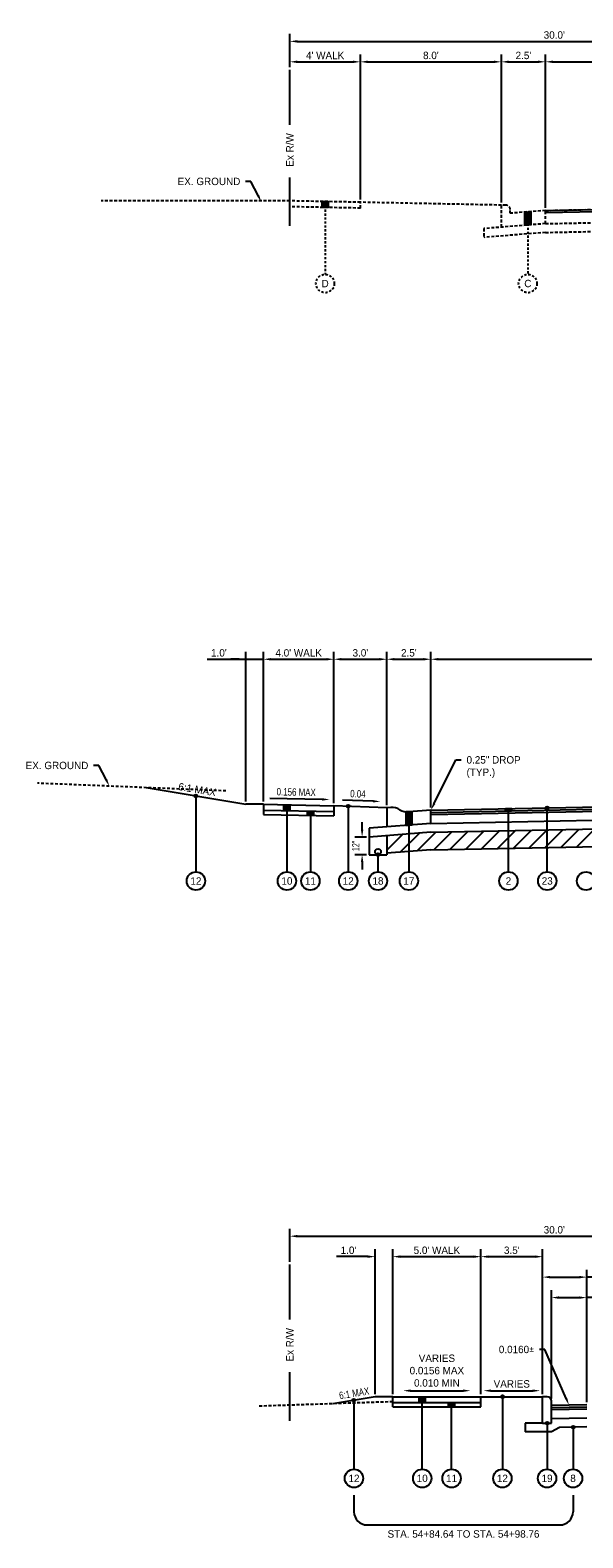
# Model space of a CAD drawing. Header units: feet. Extents: x -305 to -35, y 119 to 303.
# Tile 9 of 12: x -190 to -159, y 218 to 303. Entities that reach past the tile are written whole.
import ezdxf
from ezdxf import colors
from ezdxf.entities.mleader import LeaderData, LeaderLine
from ezdxf.math import Vec2, Vec3

# ---------------------------------------------------------------- set-up
doc = ezdxf.new("R2010")
doc.units = ezdxf.units.FT
doc.header["$MEASUREMENT"] = 0
doc.linetypes.add('B', pattern=[0.3, 0.25, -0.05])
doc.linetypes.add('OhDOT_USTN3', pattern=[0.22, 0.165, -0.055])
for name, color, linetype in [('PV_X_EOP', 27, 'OhDOT_USTN3'), ('RD_P_Text', 1, 'Continuous'), ('RW_X_Fee_RW', 50, 'rowex'), ('SC_Shading1', 247, 'Continuous')]:
    doc.layers.add(name, color=color, linetype=linetype)
doc.styles.add('Slanted-Normal', font='font31.shx', dxfattribs={"height": 0.1})
doc.styles.get("Standard").update_dxf_attribs({"font": 'font31.shx'})
doc.styles.add('Straight-Normal', font='font30.shx', dxfattribs={"height": 0.1})
doc.linetypes.add('rowex', pattern='A,0.75,-0.05,["Ex R/W",Straight-Normal,S=1,R=0,X=0,Y=-0.06],-0.7,0.75,-0.3,0.75,-0.3,0.75,-0.3,0.75,-0.3', length=5.7)
doc.dimstyles.new('COEC', dxfattribs={"dimscale": 13.9, "dimtxt": 0.18, "dimasz": 0.18, "dimexe": 0.18, "dimexo": 0.0625, "dimgap": 0.09, "dimtad": 1, "dimzin": 0, "dimdsep": 46, "dimtxsty": 'Standard', "dimcen": 0.09, "dimclrd": 256, "dimclre": 256, "dimclrt": 256, "dimaunit": 1, "dimadec": 4, "dimazin": 0, "dimtfac": 1, "dimtofl": 0, "dimtmove": 0, "dimatfit": 3, "dimfxl": 1, "dimtolj": 1, "dimtzin": 0, "dimlwd": -1, "dimlwe": -1, "dimarcsym": 0})

# ---------------------------------------------------------------- blocks, each defined once
blk = doc.blocks.new('*D1113')
at = {"layer": 'Defpoints', "color": 0, "transparency": 16777216}
for p in [(-145.517, 301.631), (-145.517, 301.181), (-161.017, 293.197)]:
    blk.add_point(p, dxfattribs=at)
at = {"layer": 'RD_P_Text', "transparency": 16777216}
for p, q in [((-161.017, 293.347), (-161.017, 302.051)), ((-145.517, 301.331), (-145.517, 302.051)), ((-160.597, 301.631), (-145.937, 301.631))]:
    blk.add_line(p, q, dxfattribs=at)
for points in [[(-160.597, 301.701), (-160.597, 301.561), (-161.017, 301.631)], [(-145.937, 301.701), (-145.937, 301.561), (-145.517, 301.631)]]:
    blk.add_solid(points, dxfattribs=at)
at = {"layer": 'RD_P_Text', "transparency": 16777216, "insert": (-153.267, 301.991), "char_height": 0.42, "attachment_point": 5}
blk.add_mtext("\\A1;15.5'{\\fISOCPEUR|b0|i0|c0|p34;%%P}", dxfattribs=at)
blk = doc.blocks.new('*D1110')
at = {"layer": 'Defpoints', "color": 0, "transparency": 16777216}
for p in [(-161.017, 301.631), (-161.017, 301.631), (-163.517, 293.497)]:
    blk.add_point(p, dxfattribs=at)
at = {"layer": 'RD_P_Text', "transparency": 16777216}
for p, q in [((-163.517, 293.647), (-163.517, 302.051)), ((-161.017, 301.781), (-161.017, 302.051)), ((-163.097, 301.631), (-161.437, 301.631))]:
    blk.add_line(p, q, dxfattribs=at)
for points in [[(-163.097, 301.701), (-163.097, 301.561), (-163.517, 301.631)], [(-161.437, 301.701), (-161.437, 301.561), (-161.017, 301.631)]]:
    blk.add_solid(points, dxfattribs=at)
at = {"layer": 'RD_P_Text', "transparency": 16777216, "insert": (-162.267, 301.991), "char_height": 0.42, "attachment_point": 5}
blk.add_mtext("\\A1;2.5'", dxfattribs=at)
blk = doc.blocks.new('*D1109')
at = {"layer": 'Defpoints', "color": 0, "transparency": 16777216}
for p in [(-163.517, 301.631), (-171.517, 293.66), (-163.517, 293.497)]:
    blk.add_point(p, dxfattribs=at)
at = {"layer": 'RD_P_Text', "transparency": 16777216}
for p, q in [((-171.517, 293.81), (-171.517, 302.051)), ((-163.517, 293.647), (-163.517, 302.051)), ((-171.097, 301.631), (-163.937, 301.631))]:
    blk.add_line(p, q, dxfattribs=at)
for points in [[(-171.097, 301.701), (-171.097, 301.561), (-171.517, 301.631)], [(-163.937, 301.701), (-163.937, 301.561), (-163.517, 301.631)]]:
    blk.add_solid(points, dxfattribs=at)
at = {"layer": 'RD_P_Text', "transparency": 16777216, "insert": (-167.517, 301.991), "char_height": 0.42, "attachment_point": 5}
blk.add_mtext("\\A1;8.0'", dxfattribs=at)
blk = doc.blocks.new('*D1106')
at = {"layer": 'Defpoints', "color": 0, "transparency": 16777216}
for p in [(-175.517, 301.181), (-171.517, 301.631), (-171.517, 293.66)]:
    blk.add_point(p, dxfattribs=at)
at = {"layer": 'RD_P_Text', "transparency": 16777216}
for p, q in [((-175.517, 301.331), (-175.517, 302.051)), ((-171.517, 293.81), (-171.517, 302.051)), ((-175.097, 301.631), (-171.937, 301.631))]:
    blk.add_line(p, q, dxfattribs=at)
for points in [[(-175.097, 301.701), (-175.097, 301.561), (-175.517, 301.631)], [(-171.937, 301.701), (-171.937, 301.561), (-171.517, 301.631)]]:
    blk.add_solid(points, dxfattribs=at)
at = {"layer": 'RD_P_Text', "transparency": 16777216, "insert": (-173.517, 301.991), "char_height": 0.42, "attachment_point": 5}
blk.add_mtext("\\A1;4' WALK", dxfattribs=at)
blk = doc.blocks.new('*D1107')
at = {"layer": 'Defpoints', "color": 0, "transparency": 16777216}
for p in [(-145.517, 302.792), (-175.517, 301.181), (-145.517, 301.181)]:
    blk.add_point(p, dxfattribs=at)
at = {"layer": 'RD_P_Text', "transparency": 16777216}
for p, q in [((-175.517, 301.331), (-175.517, 303.212)), ((-145.517, 301.331), (-145.517, 303.212)), ((-175.097, 302.792), (-145.937, 302.792))]:
    blk.add_line(p, q, dxfattribs=at)
for points in [[(-175.097, 302.862), (-175.097, 302.722), (-175.517, 302.792)], [(-145.937, 302.862), (-145.937, 302.722), (-145.517, 302.792)]]:
    blk.add_solid(points, dxfattribs=at)
at = {"layer": 'RD_P_Text', "transparency": 16777216, "insert": (-160.517, 303.152), "char_height": 0.42, "attachment_point": 5}
blk.add_mtext("\\A1;30.0'", dxfattribs=at)
blk = doc.blocks.new('*D1119')
at = {"layer": 'Defpoints', "color": 0, "transparency": 16777216}
for p in [(-145.517, 267.727), (-145.517, 267.278), (-167.517, 259.164)]:
    blk.add_point(p, dxfattribs=at)
at = {"layer": 'RD_P_Text', "transparency": 16777216}
for p, q in [((-167.517, 259.314), (-167.517, 268.147)), ((-145.517, 267.428), (-145.517, 268.147)), ((-167.097, 267.727), (-145.937, 267.727))]:
    blk.add_line(p, q, dxfattribs=at)
for points in [[(-167.097, 267.797), (-167.097, 267.657), (-167.517, 267.727)], [(-145.937, 267.797), (-145.937, 267.657), (-145.517, 267.727)]]:
    blk.add_solid(points, dxfattribs=at)
at = {"layer": 'RD_P_Text', "transparency": 16777216, "insert": (-156.517, 268.087), "char_height": 0.42, "attachment_point": 5}
blk.add_mtext("\\A1;38.0' RADIUS", dxfattribs=at)
blk = doc.blocks.new('*D1120')
at = {"layer": 'Defpoints', "color": 0, "transparency": 16777216}
for p in [(-167.517, 267.727), (-170.017, 259.297), (-167.517, 259.164)]:
    blk.add_point(p, dxfattribs=at)
at = {"layer": 'RD_P_Text', "transparency": 16777216}
for p, q in [((-170.017, 259.447), (-170.017, 268.147)), ((-167.517, 259.314), (-167.517, 268.147)), ((-169.597, 267.727), (-167.937, 267.727))]:
    blk.add_line(p, q, dxfattribs=at)
for points in [[(-169.597, 267.797), (-169.597, 267.657), (-170.017, 267.727)], [(-167.937, 267.797), (-167.937, 267.657), (-167.517, 267.727)]]:
    blk.add_solid(points, dxfattribs=at)
at = {"layer": 'RD_P_Text', "transparency": 16777216, "insert": (-168.767, 268.087), "char_height": 0.42, "attachment_point": 5}
blk.add_mtext("\\A1;2.5'", dxfattribs=at)
blk = doc.blocks.new('*D1121')
at = {"layer": 'Defpoints', "color": 0, "transparency": 16777216}
for p in [(-170.017, 267.727), (-173.017, 259.417), (-170.017, 259.297)]:
    blk.add_point(p, dxfattribs=at)
at = {"layer": 'RD_P_Text', "transparency": 16777216}
for p, q in [((-173.017, 259.567), (-173.017, 268.147)), ((-170.017, 259.447), (-170.017, 268.147)), ((-172.597, 267.727), (-170.437, 267.727))]:
    blk.add_line(p, q, dxfattribs=at)
for points in [[(-172.597, 267.797), (-172.597, 267.657), (-173.017, 267.727)], [(-170.437, 267.797), (-170.437, 267.657), (-170.017, 267.727)]]:
    blk.add_solid(points, dxfattribs=at)
at = {"layer": 'RD_P_Text', "transparency": 16777216, "insert": (-171.517, 268.087), "char_height": 0.42, "attachment_point": 5}
blk.add_mtext("\\A1;3.0'", dxfattribs=at)
blk = doc.blocks.new('*D1122')
at = {"layer": 'Defpoints', "color": 0, "transparency": 16777216}
for p in [(-173.017, 267.727), (-177.017, 259.497), (-173.017, 259.417)]:
    blk.add_point(p, dxfattribs=at)
at = {"layer": 'RD_P_Text', "transparency": 16777216}
for p, q in [((-177.017, 259.647), (-177.017, 268.147)), ((-173.017, 259.567), (-173.017, 268.147)), ((-176.597, 267.727), (-173.437, 267.727))]:
    blk.add_line(p, q, dxfattribs=at)
for points in [[(-176.597, 267.797), (-176.597, 267.657), (-177.017, 267.727)], [(-173.437, 267.797), (-173.437, 267.657), (-173.017, 267.727)]]:
    blk.add_solid(points, dxfattribs=at)
at = {"layer": 'RD_P_Text', "transparency": 16777216, "insert": (-175.017, 268.087), "char_height": 0.42, "attachment_point": 5}
blk.add_mtext("\\A1;4.0' WALK", dxfattribs=at)
blk = doc.blocks.new('*D1125')
at = {"layer": 'Defpoints', "color": 0, "transparency": 16777216}
for p in [(-177.017, 267.727), (-178.017, 259.497), (-177.017, 259.497)]:
    blk.add_point(p, dxfattribs=at)
at = {"layer": 'RD_P_Text', "transparency": 16777216}
for p, q in [((-178.017, 259.647), (-178.017, 268.147)), ((-177.017, 259.647), (-177.017, 268.147)), ((-180.218, 267.727), (-178.017, 267.727)), ((-178.437, 267.727), (-178.857, 267.727)), ((-178.017, 267.727), (-177.017, 267.727)), ((-176.597, 267.727), (-176.177, 267.727))]:
    blk.add_line(p, q, dxfattribs=at)
for points in [[(-178.437, 267.797), (-178.437, 267.657), (-178.017, 267.727)], [(-176.597, 267.797), (-176.597, 267.657), (-177.017, 267.727)]]:
    blk.add_solid(points, dxfattribs=at)
at = {"layer": 'RD_P_Text', "transparency": 16777216, "insert": (-179.543, 268.087), "char_height": 0.42, "attachment_point": 5}
blk.add_mtext("\\A1;1.0'", dxfattribs=at)
blk = doc.blocks.new('*D1130')
at = {"layer": 'Defpoints', "color": 0, "transparency": 16777216}
for p in [(-145.517, 234.985), (-175.517, 233.374), (-145.517, 233.374)]:
    blk.add_point(p, dxfattribs=at)
at = {"layer": 'RD_P_Text', "transparency": 16777216}
for p, q in [((-175.517, 233.524), (-175.517, 235.405)), ((-145.517, 233.524), (-145.517, 235.405)), ((-175.097, 234.985), (-145.937, 234.985))]:
    blk.add_line(p, q, dxfattribs=at)
for points in [[(-175.097, 235.055), (-175.097, 234.915), (-175.517, 234.985)], [(-145.937, 235.055), (-145.937, 234.915), (-145.517, 234.985)]]:
    blk.add_solid(points, dxfattribs=at)
at = {"layer": 'RD_P_Text', "transparency": 16777216, "insert": (-160.517, 235.345), "char_height": 0.42, "attachment_point": 5}
blk.add_mtext("\\A1;30.0'", dxfattribs=at)
blk = doc.blocks.new('*D1135')
at = {"layer": 'Defpoints', "color": 0, "transparency": 16777216}
for p in [(-158.677, 232.662), (-161.177, 225.877), (-158.677, 225.417)]:
    blk.add_point(p, dxfattribs=at)
at = {"layer": 'RD_P_Text', "transparency": 16777216}
for p, q in [((-161.177, 226.027), (-161.177, 233.082)), ((-158.677, 225.567), (-158.677, 233.082)), ((-160.757, 232.662), (-159.097, 232.662)), ((-152.941, 232.662), (-158.677, 232.662))]:
    blk.add_line(p, q, dxfattribs=at)
for points in [[(-160.757, 232.732), (-160.757, 232.592), (-161.177, 232.662)], [(-159.097, 232.732), (-159.097, 232.592), (-158.677, 232.662)]]:
    blk.add_solid(points, dxfattribs=at)
at = {"layer": 'RD_P_Text', "transparency": 16777216, "insert": (-155.584, 233.022), "char_height": 0.42, "attachment_point": 5}
blk.add_mtext("\\A1;EDGE DETAIL 'B'", dxfattribs=at)
blk = doc.blocks.new('*D1136')
at = {"layer": 'Defpoints', "color": 0, "transparency": 16777216}
for p in [(-161.177, 233.824), (-164.677, 225.877), (-161.177, 225.877)]:
    blk.add_point(p, dxfattribs=at)
at = {"layer": 'RD_P_Text', "transparency": 16777216}
for p, q in [((-164.677, 226.027), (-164.677, 234.244)), ((-164.257, 233.824), (-161.597, 233.824)), ((-161.177, 226.027), (-161.177, 234.244))]:
    blk.add_line(p, q, dxfattribs=at)
for points in [[(-164.257, 233.894), (-164.257, 233.754), (-164.677, 233.824)], [(-161.597, 233.894), (-161.597, 233.754), (-161.177, 233.824)]]:
    blk.add_solid(points, dxfattribs=at)
at = {"layer": 'RD_P_Text', "transparency": 16777216, "insert": (-162.927, 234.184), "char_height": 0.42, "attachment_point": 5}
blk.add_mtext("\\A1;3.5'", dxfattribs=at)
blk = doc.blocks.new('*D1137')
at = {"layer": 'Defpoints', "color": 0, "transparency": 16777216}
for p in [(-164.677, 233.824), (-169.677, 225.877), (-164.677, 225.877)]:
    blk.add_point(p, dxfattribs=at)
at = {"layer": 'RD_P_Text', "transparency": 16777216}
for p, q in [((-169.677, 226.027), (-169.677, 234.244)), ((-169.257, 233.824), (-165.097, 233.824)), ((-164.677, 226.027), (-164.677, 234.244))]:
    blk.add_line(p, q, dxfattribs=at)
for points in [[(-169.257, 233.894), (-169.257, 233.754), (-169.677, 233.824)], [(-165.097, 233.894), (-165.097, 233.754), (-164.677, 233.824)]]:
    blk.add_solid(points, dxfattribs=at)
at = {"layer": 'RD_P_Text', "transparency": 16777216, "insert": (-167.177, 234.184), "char_height": 0.42, "attachment_point": 5}
blk.add_mtext("\\A1;5.0' WALK", dxfattribs=at)
blk = doc.blocks.new('*D1138')
at = {"layer": 'Defpoints', "color": 0, "transparency": 16777216}
for p in [(-169.677, 233.824), (-170.677, 225.877), (-169.677, 225.877)]:
    blk.add_point(p, dxfattribs=at)
at = {"layer": 'RD_P_Text', "transparency": 16777216}
for p, q in [((-171.097, 233.824), (-172.867, 233.824)), ((-170.677, 226.027), (-170.677, 234.244)), ((-169.677, 226.027), (-169.677, 234.244)), ((-169.257, 233.824), (-168.837, 233.824))]:
    blk.add_line(p, q, dxfattribs=at)
for points in [[(-171.097, 233.894), (-171.097, 233.754), (-170.677, 233.824)], [(-169.257, 233.894), (-169.257, 233.754), (-169.677, 233.824)]]:
    blk.add_solid(points, dxfattribs=at)
at = {"layer": 'RD_P_Text', "transparency": 16777216, "insert": (-172.192, 234.184), "char_height": 0.42, "attachment_point": 5}
blk.add_mtext("\\A1;1.0'", dxfattribs=at)
blk = doc.blocks.new('*D1141')
at = {"layer": 'Defpoints', "color": 0, "transparency": 16777216}
for p in [(-158.677, 231.501), (-160.677, 225.627), (-158.677, 225.417)]:
    blk.add_point(p, dxfattribs=at)
at = {"layer": 'RD_P_Text', "transparency": 16777216}
for p, q in [((-160.677, 225.777), (-160.677, 231.921)), ((-158.677, 225.567), (-158.677, 231.921)), ((-160.257, 231.501), (-159.097, 231.501)), ((-156.146, 231.501), (-158.677, 231.501))]:
    blk.add_line(p, q, dxfattribs=at)
for points in [[(-160.257, 231.571), (-160.257, 231.431), (-160.677, 231.501)], [(-159.097, 231.571), (-159.097, 231.431), (-158.677, 231.501)]]:
    blk.add_solid(points, dxfattribs=at)
at = {"layer": 'RD_P_Text', "transparency": 16777216, "insert": (-156.901, 231.861), "char_height": 0.42, "attachment_point": 5}
blk.add_mtext("\\A1;2.0'", dxfattribs=at)
blk = doc.blocks.new('*D1156')
at = {"layer": 'Defpoints', "color": 0, "transparency": 16777216}
for p in [(-171.418, 257.634), (-171.017, 257.634), (-171.017, 256.634)]:
    blk.add_point(p, dxfattribs=at)
at = {"layer": 'RD_P_Text', "transparency": 16777216}
for p, q in [((-171.418, 258.054), (-171.418, 258.474)), ((-171.167, 257.634), (-171.838, 257.634)), ((-171.167, 256.634), (-171.838, 256.634)), ((-171.418, 256.214), (-171.418, 255.794))]:
    blk.add_line(p, q, dxfattribs=at)
for points in [[(-171.488, 258.054), (-171.348, 258.054), (-171.418, 257.634)], [(-171.488, 256.214), (-171.348, 256.214), (-171.418, 256.634)]]:
    blk.add_solid(points, dxfattribs=at)
at = {"layer": 'RD_P_Text', "transparency": 16777216, "insert": (-171.778, 257.134), "char_height": 0.42, "attachment_point": 5, "rotation": 90}
blk.add_mtext('\\A1;{\\W0.7;12"}', dxfattribs=at)

msp = doc.modelspace()

# ---------------------------------------------------------------- hatches: boundary and pattern name
at = {"layer": 'RD_P_Text'}
h = msp.add_hatch(color=256, dxfattribs=at)
h.dxf.hatch_style = 1
h.paths.add_polyline_path([(-173.684, 293.703), (-173.35, 293.697), (-173.35, 293.363), (-173.684, 293.37)])
h = msp.add_hatch(color=256, dxfattribs=at)
h.dxf.hatch_style = 1
h.paths.add_polyline_path([(-161.85, 293.131), (-161.85, 292.381), (-162.184, 292.354), (-162.184, 293.104)])
h = msp.add_hatch(color=256, dxfattribs=at)
h.dxf.hatch_style = 1
edge = h.paths.add_edge_path()
edge.add_arc((-180.846, 259.968), 0.08, 0, 360)
h = msp.add_hatch(color=256, dxfattribs=at)
h.dxf.hatch_style = 1
h.paths.add_polyline_path([(-175.85, 259.474), (-175.518, 259.467), (-175.518, 259.134), (-175.85, 259.141)])
h = msp.add_hatch(color=256, dxfattribs=at)
h.dxf.hatch_style = 1
edge = h.paths.add_edge_path()
edge.add_arc((-172.206, 259.385), 0.08, 0, 360)
h = msp.add_hatch(color=256, dxfattribs=at)
h.dxf.hatch_style = 1
h.paths.add_polyline_path([(-163.284, 259.248), (-162.95, 259.255), (-162.95, 259.13), (-163.284, 259.123)])
h = msp.add_hatch(color=256, dxfattribs=at)
h.dxf.hatch_style = 1
edge = h.paths.add_edge_path()
edge.add_arc((-160.917, 259.296), 0.08, 0, 360)
h = msp.add_hatch(color=256, dxfattribs=at)
h.dxf.hatch_style = 1
h.paths.add_polyline_path([(-174.517, 259.114), (-174.185, 259.107), (-174.185, 258.857), (-174.517, 258.864)])
h = msp.add_hatch(color=256, dxfattribs=at)
h.dxf.hatch_style = 1
h.paths.add_polyline_path([(-168.934, 258.3), (-168.6, 258.327), (-168.6, 259.077), (-168.934, 259.067)])
h = msp.add_hatch(color=256, dxfattribs=at)
h.dxf.hatch_style = 1
edge = h.paths.add_edge_path()
edge.add_arc((-170.517, 256.634), 0.08, 0, 360)
h = msp.add_hatch(color=256, dxfattribs=at)
h.dxf.hatch_style = 1
edge = h.paths.add_edge_path()
edge.add_arc((-163.462, 225.877), 0.08, 0, 360)
h = msp.add_hatch(color=256, dxfattribs=at)
h.dxf.hatch_style = 1
edge = h.paths.add_edge_path()
edge.add_arc((-171.88, 225.676), 0.08, 0, 360)
h = msp.add_hatch(color=256, dxfattribs=at)
h.dxf.hatch_style = 1
h.paths.add_polyline_path([(-168.176, 225.877), (-167.842, 225.877), (-167.842, 225.544), (-168.176, 225.544)])
h = msp.add_hatch(color=256, dxfattribs=at)
h.dxf.hatch_style = 1
h.paths.add_polyline_path([(-166.51, 225.544), (-166.176, 225.544), (-166.176, 225.294), (-166.51, 225.294)])
h = msp.add_hatch(color=256, dxfattribs=at)
h.dxf.hatch_style = 1
edge = h.paths.add_edge_path()
edge.add_arc((-160.927, 224.377), 0.08, 0, 360)
h = msp.add_hatch(color=256, dxfattribs=at)
h.dxf.hatch_style = 1
edge = h.paths.add_edge_path()
edge.add_arc((-159.453, 224.151), 0.08, 0, 360)
at = {"layer": 'SC_Shading1'}
h = msp.add_hatch(dxfattribs=at)
h.set_pattern_fill('ANSI31', color=256, scale=5)
h.paths.add_polyline_path([(-170.017, 257.714), (-167.517, 257.914), (-145.517, 258.354), (-123.517, 257.914), (-121.017, 257.714), (-121.017, 256.714), (-123.517, 256.914), (-145.517, 257.354), (-167.517, 256.914), (-170.017, 256.714)])

# ---------------------------------------------------------------- linework, layer by layer
at = {"layer": 'PV_X_EOP', "flags": 128}
for points in [[(-175.517, 293.74), (-186.213, 293.74)], [(-175.517, 293.407), (-175.517, 293.74)], [(-171.517, 293.66), (-175.517, 293.74)], [(-171.517, 293.327), (-171.517, 293.66)], [(-163.517, 293.497), (-171.517, 293.66)], [(-163.517, 292.247), (-163.517, 293.497)], [(-163.267, 293.497), (-163.517, 293.497)], [(-161.017, 293.197), (-145.517, 293.507)], [(-171.517, 293.327), (-175.517, 293.407)], [(-163.017, 293.037), (-163.017, 293.247)], [(-161.017, 293.197), (-163.017, 293.037)], [(-161.017, 292.447), (-161.017, 293.197)], [(-161.017, 292.447), (-145.517, 292.757)], [(-161.017, 292.447), (-164.517, 292.167)], [(-164.517, 292.167), (-164.517, 291.667)], [(-161.017, 291.947), (-164.517, 291.667)], [(-161.017, 291.947), (-145.517, 292.257)], [(-179.142, 260.254), (-189.838, 260.692)], [(-169.677, 225.59), (-177.311, 225.334)]]:
    msp.add_lwpolyline(points, dxfattribs=at)
at = {"layer": 'PV_X_EOP'}
msp.add_arc((-163.267, 293.247), 0.25, 0, 90, dxfattribs=at)
at = {"layer": 'RD_P_Text', "flags": 128}
for points in [[(-173.684, 293.703), (-173.684, 293.37)], [(-173.684, 293.703), (-173.35, 293.697), (-173.35, 293.363), (-173.684, 293.37), (-173.684, 293.703)], [(-173.35, 293.697), (-173.35, 293.363)], [(-161.017, 293.197), (-145.517, 293.507), (-133.437, 293.266)], [(-161.85, 293.131), (-161.85, 292.381), (-162.184, 292.354), (-162.184, 293.104), (-161.85, 293.131)], [(-162.184, 293.104), (-162.184, 292.354)], [(-161.85, 293.131), (-161.85, 292.381)], [(-161.017, 293.072), (-145.517, 293.382), (-133.437, 293.141)], [(-161.017, 293.197), (-161.017, 293.072)], [(-183.675, 260.44), (-178.017, 259.497)], [(-180.846, 259.968), (-180.846, 255.663)], [(-177.017, 259.497), (-178.017, 259.497)], [(-177.017, 259.497), (-173.017, 259.417)], [(-177.017, 259.497), (-177.017, 258.914)], [(-175.85, 259.474), (-175.85, 259.141)], [(-175.85, 259.474), (-175.518, 259.467), (-175.518, 259.134), (-175.85, 259.141), (-175.85, 259.474)], [(-175.684, 259.47), (-175.684, 255.663)], [(-175.518, 259.467), (-175.518, 259.134)], [(-170.017, 259.297), (-173.017, 259.417)], [(-173.017, 259.417), (-173.017, 258.834)], [(-172.206, 259.385), (-172.206, 255.663)], [(-169.789, 259.315), (-170.017, 259.297)], [(-170.017, 259.297), (-170.017, 258.214)], [(-167.517, 259.164), (-145.517, 259.604), (-123.517, 259.164)], [(-167.517, 259.039), (-145.517, 259.479), (-123.517, 259.039)], [(-167.517, 258.914), (-145.517, 259.354), (-123.517, 258.914)], [(-163.284, 259.248), (-162.95, 259.255), (-162.95, 259.13), (-163.284, 259.123), (-163.284, 259.248)], [(-177.017, 259.164), (-173.017, 259.084)], [(-177.017, 258.914), (-173.017, 258.834)], [(-174.517, 259.114), (-174.517, 258.864)], [(-174.517, 259.114), (-174.185, 259.107), (-174.185, 258.857), (-174.517, 258.864), (-174.517, 259.114)], [(-174.351, 259.111), (-174.351, 255.663)], [(-174.185, 259.107), (-174.185, 258.857)], [(-167.517, 258.414), (-171.017, 258.134)], [(-168.934, 258.3), (-168.6, 258.327), (-168.6, 259.077), (-168.934, 259.067), (-168.934, 258.3)], [(-168.934, 259.067), (-168.934, 258.3)], [(-167.517, 259.164), (-168.767, 259.064)], [(-168.767, 259.064), (-168.767, 255.663)], [(-168.6, 259.077), (-168.6, 258.327)], [(-167.517, 258.414), (-145.517, 258.854), (-123.517, 258.414)], [(-171.017, 258.134), (-171.017, 257.634)], [(-167.517, 257.914), (-171.017, 257.634)], [(-171.017, 257.634), (-171.017, 256.634)], [(-170.017, 257.714), (-170.017, 256.634)], [(-167.517, 257.914), (-145.517, 258.354), (-123.517, 257.914)], [(-167.517, 256.914), (-170.017, 256.714)], [(-167.517, 256.914), (-145.517, 257.354), (-123.517, 256.914)], [(-171.017, 256.634), (-170.017, 256.634)], [(-170.677, 225.877), (-173.083, 225.476)], [(-171.88, 225.676), (-171.88, 221.76)], [(-169.677, 225.877), (-170.677, 225.877)], [(-169.677, 225.877), (-164.677, 225.877)], [(-169.677, 225.544), (-164.677, 225.544)], [(-169.677, 225.294), (-164.677, 225.294)], [(-168.176, 225.877), (-167.842, 225.877), (-167.842, 225.544), (-168.176, 225.544), (-168.176, 225.877)], [(-166.51, 225.544), (-166.176, 225.544), (-166.176, 225.294), (-166.51, 225.294), (-166.51, 225.544)], [(-164.677, 225.877), (-161.177, 225.877)], [(-163.462, 225.877), (-163.462, 221.76)], [(-160.927, 225.877), (-161.177, 225.877)], [(-158.677, 225.417), (-160.677, 225.377)], [(-158.677, 225.292), (-160.677, 225.252)], [(-158.677, 225.167), (-160.677, 225.127)], [(-161.177, 224.377), (-162.177, 224.377)], [(-162.177, 224.377), (-162.177, 223.877)], [(-161.177, 224.377), (-160.677, 224.377)], [(-160.927, 224.377), (-160.927, 221.76)], [(-158.677, 224.667), (-160.677, 224.627)], [(-160.677, 223.877), (-162.177, 223.877)], [(-160.228, 224.136), (-160.677, 223.877)], [(-158.677, 224.167), (-160.228, 224.136)], [(-159.453, 224.151), (-159.453, 221.76)], [(-171.88, 220.29), (-171.88, 219.347)], [(-159.453, 220.29), (-159.453, 219.347)], [(-171.13, 218.597), (-160.203, 218.597)]]:
    msp.add_lwpolyline(points, dxfattribs=at)
at = {"layer": 'RD_P_Text', "linetype": 'B', "ltscale": 0.5, "flags": 128}
for points in [[(-173.517, 293.7), (-173.517, 289.567)], [(-162.017, 293.117), (-162.017, 289.567)]]:
    msp.add_lwpolyline(points, dxfattribs=at)
at = {"layer": 'RD_P_Text', "linetype": 'ByBlock', "lineweight": -2}
for points in [[(-173.678, 259.773), (-176.65, 259.833)], [(-170.807, 259.669), (-172.522, 259.737)], [(-168.663, 226.217), (-165.69, 226.217)], [(-164.113, 226.217), (-161.74, 226.217)]]:
    msp.add_lwpolyline(points, dxfattribs=at)
at = {"layer": 'RD_P_Text', "ltscale": 0.2, "flags": 128}
for points in [[(-163.117, 255.663), (-163.117, 259.252)], [(-162.95, 259.13), (-162.95, 259.255)], [(-160.917, 255.663), (-160.917, 259.296)], [(-167.517, 258.414), (-167.517, 259.164)], [(-163.284, 259.123), (-163.284, 259.248)], [(-170.517, 255.663), (-170.517, 256.634)], [(-169.677, 225.294), (-169.677, 225.877)], [(-168.176, 225.544), (-168.176, 225.877)], [(-168.009, 221.76), (-168.009, 225.877)], [(-167.842, 225.544), (-167.842, 225.877)], [(-166.51, 225.294), (-166.51, 225.544)], [(-166.343, 221.76), (-166.343, 225.544)], [(-166.176, 225.294), (-166.176, 225.544)], [(-164.677, 225.294), (-164.677, 225.877)], [(-161.177, 224.377), (-161.177, 225.877)], [(-160.677, 224.377), (-160.677, 225.627)]]:
    msp.add_lwpolyline(points, dxfattribs=at)
at = {"layer": 'RD_P_Text', "linetype": 'B', "ltscale": 0.5}
for centre in [(-173.517, 289.047), (-162.017, 289.047)]:
    msp.add_circle(centre, 0.52, dxfattribs=at)
at = {"layer": 'RD_P_Text'}
for centre, radius in [((-180.846, 259.968), 0.08), ((-172.206, 259.385), 0.08), ((-160.917, 259.296), 0.08), ((-170.517, 256.8), 0.167), ((-170.517, 256.634), 0.08), ((-180.846, 255.143), 0.52), ((-175.684, 255.143), 0.52), ((-174.351, 255.143), 0.52), ((-172.206, 255.143), 0.52), ((-170.517, 255.143), 0.52), ((-168.767, 255.143), 0.52), ((-163.117, 255.143), 0.52), ((-160.917, 255.143), 0.52), ((-158.717, 255.143), 0.52), ((-163.462, 225.877), 0.08), ((-171.88, 225.676), 0.08), ((-160.927, 224.377), 0.08), ((-159.453, 224.151), 0.08), ((-171.88, 221.24), 0.52), ((-168.009, 221.24), 0.52), ((-166.343, 221.24), 0.52), ((-163.462, 221.24), 0.52), ((-160.927, 221.24), 0.52), ((-159.453, 221.24), 0.52)]:
    msp.add_circle(centre, radius, dxfattribs=at)
for centre, radius, start, end in [((-169.722, 258.485), 0.833, 57.76432, 94.57392), ((-168.833, 259.894), 0.833, 237.76432, 274.57392), ((-171.13, 219.347), 0.75, 180, 270), ((-160.203, 219.347), 0.75, 270, 0)]:
    msp.add_arc(centre, radius, start, end, dxfattribs=at)
at = {"layer": 'RD_P_Text', "ltscale": 0.2}
msp.add_arc((-160.927, 225.627), 0.25, 0, 90, dxfattribs=at)
at = {"layer": 'RD_P_Text'}
for points in [[(-173.679, 259.703), (-173.258, 259.765), (-173.677, 259.843)], [(-170.809, 259.599), (-170.387, 259.652), (-170.804, 259.739)], [(-168.663, 226.147), (-169.083, 226.217), (-168.663, 226.287)], [(-165.69, 226.287), (-165.27, 226.217), (-165.69, 226.147)], [(-164.113, 226.147), (-164.533, 226.217), (-164.113, 226.287)], [(-161.74, 226.287), (-161.32, 226.217), (-161.74, 226.147)]]:
    msp.add_solid(points, dxfattribs=at)
at = {"layer": 'RW_X_Fee_RW', "linetype": 'Continuous', "ltscale": 0.2, "flags": 128}
for points in [[(-175.517, 298.059), (-175.517, 301.181)], [(-175.517, 292.319), (-175.517, 295.07)], [(-175.517, 230.251), (-175.517, 233.374)], [(-175.517, 224.511), (-175.517, 227.263)]]:
    msp.add_lwpolyline(points, dxfattribs=at)

# ---------------------------------------------------------------- texts
at = {"layer": 'RD_P_Text', "char_height": 0.42, "attachment_point": 5}
for s, insert in [('D', (-173.517, 289.047)), ('C', (-162.017, 289.047)), ('12', (-180.846, 255.143)), ('10', (-175.684, 255.143)), ('11', (-174.351, 255.143)), ('12', (-172.206, 255.143)), ('18', (-170.517, 255.143)), ('17', (-168.767, 255.143)), ('2', (-163.117, 255.143)), ('23', (-160.917, 255.143)), ('VARIES\\P0.0156 MAX\\P0.010 MIN', (-167.177, 227.356)), ('VARIES', (-162.927, 226.601)), ('12', (-171.88, 221.24)), ('10', (-168.009, 221.24)), ('11', (-166.343, 221.24)), ('12', (-163.462, 221.24)), ('19', (-160.927, 221.24)), ('8', (-159.453, 221.24)), ('STA. 54+84.64 TO STA. 54+98.76', (-165.666, 218.084))]:
    msp.add_mtext_dynamic_manual_height_columns(s, width=19.10731, gutter_width=10, heights=[0], dxfattribs=dict(at, insert=insert))
for s, insert, rotation in [('6:1 MAX', (-180.776, 260.335), 350.53768), ('{\\W0.8;0.156 MAX}', (-175.157, 260.187), 358.85424), ('{\\W0.8;0.04}', (-171.657, 260.087), 357.70939), ('{\\W0.8;6:1 MAX}', (-171.87, 226.071), 9.46232)]:
    msp.add_mtext_dynamic_manual_height_columns(s, width=19.10731, gutter_width=10, heights=[0], dxfattribs=dict(at, insert=insert, rotation=rotation))
at = {"layer": 'RW_X_Fee_RW', "char_height": 0.42, "attachment_point": 5, "rotation": 90}
for insert in [(-175.517, 296.631), (-175.517, 228.823)]:
    msp.add_mtext_dynamic_manual_height_columns('Ex R/W', width=8.62208, gutter_width=10, heights=[0], dxfattribs=dict(at, insert=insert))

# ---------------------------------------------------------------- dimensions: what is measured, and where the dimension line sits
at = {"layer": 'RD_P_Text'}
for base, p1, p2, text, override, picture, middle in [((-145.517, 302.792), (-175.517, 301.181), (-145.517, 301.181), "30.0'", {"dimscale": 3, "dimtxt": 0.14, "dimasz": 0.14, "dimexe": 0.14, "dimexo": 0.05, "dimgap": 0.05}, '*D1107', (-160.517, 303.152)), ((-171.517, 301.631), (-175.517, 301.181), (-171.517, 293.66), "4' WALK", {"dimscale": 3, "dimtxt": 0.14, "dimasz": 0.14, "dimexe": 0.14, "dimexo": 0.05, "dimgap": 0.05}, '*D1106', (-173.517, 301.991)), ((-163.517, 301.631), (-171.517, 293.66), (-163.517, 293.497), "8.0'", {"dimscale": 3, "dimtxt": 0.14, "dimasz": 0.14, "dimexe": 0.14, "dimexo": 0.05, "dimgap": 0.05}, '*D1109', (-167.517, 301.991)), ((-161.017, 301.631), (-163.517, 293.497), (-161.017, 301.631), "2.5'", {"dimscale": 3, "dimtxt": 0.14, "dimasz": 0.14, "dimexe": 0.14, "dimexo": 0.05, "dimgap": 0.05}, '*D1110', (-162.267, 301.991)), ((-145.517, 301.631), (-161.017, 293.197), (-145.517, 301.181), "15.5'{\\fISOCPEUR|b0|i0|c0|p34;%%P}", {"dimscale": 3, "dimtxt": 0.14, "dimasz": 0.14, "dimexe": 0.14, "dimexo": 0.05, "dimgap": 0.05}, '*D1113', (-153.267, 301.991)), ((-173.017, 267.727), (-177.017, 259.497), (-173.017, 259.417), "4.0' WALK", {"dimscale": 3, "dimtxt": 0.14, "dimasz": 0.14, "dimexe": 0.14, "dimexo": 0.05, "dimgap": 0.05, "dimtmove": 1}, '*D1122', (-175.017, 268.087)), ((-145.517, 267.727), (-167.517, 259.164), (-145.517, 267.278), "38.0' RADIUS", {"dimscale": 3, "dimtxt": 0.14, "dimasz": 0.14, "dimexe": 0.14, "dimexo": 0.05, "dimgap": 0.05}, '*D1119', (-156.517, 268.087)), ((-170.017, 267.727), (-173.017, 259.417), (-170.017, 259.297), "3.0'", {"dimscale": 3, "dimtxt": 0.14, "dimasz": 0.14, "dimexe": 0.14, "dimexo": 0.05, "dimgap": 0.05, "dimtmove": 1}, '*D1121', (-171.517, 268.087)), ((-167.517, 267.727), (-170.017, 259.297), (-167.517, 259.164), "2.5'", {"dimscale": 3, "dimtxt": 0.14, "dimasz": 0.14, "dimexe": 0.14, "dimexo": 0.05, "dimgap": 0.05, "dimtmove": 1}, '*D1120', (-168.767, 268.087)), ((-145.517, 234.985), (-175.517, 233.374), (-145.517, 233.374), "30.0'", {"dimscale": 3, "dimtxt": 0.14, "dimasz": 0.14, "dimexe": 0.14, "dimexo": 0.05, "dimgap": 0.05}, '*D1130', (-160.517, 235.345)), ((-164.677, 233.824), (-169.677, 225.877), (-164.677, 225.877), "5.0' WALK", {"dimscale": 3, "dimtxt": 0.14, "dimasz": 0.14, "dimexe": 0.14, "dimexo": 0.05, "dimgap": 0.05}, '*D1137', (-167.177, 234.184)), ((-161.177, 233.824), (-164.677, 225.877), (-161.177, 225.877), "3.5'", {"dimscale": 3, "dimtxt": 0.14, "dimasz": 0.14, "dimexe": 0.14, "dimexo": 0.05, "dimgap": 0.05}, '*D1136', (-162.927, 234.184))]:
    dim = msp.add_linear_dim(base=base, p1=p1, p2=p2, text=text, dimstyle='COEC', override=override, dxfattribs=at)
    dim.commit()
    dim.dimension.update_dxf_attribs({"geometry": picture, "text_midpoint": middle})
for base, p1, p2, text, override, picture, middle in [((-177.017, 267.727), (-178.017, 259.497), (-177.017, 259.497), "1.0'", {"dimscale": 3, "dimtxt": 0.14, "dimasz": 0.14, "dimexe": 0.14, "dimexo": 0.05, "dimgap": 0.05, "dimtmove": 1}, '*D1125', (-179.543, 267.699)), ((-169.677, 233.824), (-170.677, 225.877), (-169.677, 225.877), "1.0'", {"dimscale": 3, "dimtxt": 0.14, "dimasz": 0.14, "dimexe": 0.14, "dimexo": 0.05, "dimgap": 0.05}, '*D1138', (-172.192, 233.824)), ((-158.677, 232.662), (-161.177, 225.877), (-158.677, 225.417), "EDGE DETAIL 'B'", {"dimscale": 3, "dimtxt": 0.14, "dimasz": 0.14, "dimexe": 0.14, "dimexo": 0.05, "dimgap": 0.05, "dimtmove": 1}, '*D1135', (-155.584, 232.502)), ((-158.677, 231.501), (-160.677, 225.627), (-158.677, 225.417), "2.0'", {"dimscale": 3, "dimtxt": 0.14, "dimasz": 0.14, "dimexe": 0.14, "dimexo": 0.05, "dimgap": 0.05, "dimtmove": 1}, '*D1141', (-156.901, 231.474))]:
    dim = msp.add_linear_dim(base=base, p1=p1, p2=p2, text=text, dimstyle='COEC', override=override, dxfattribs=at)
    dim.commit()
    dim.dimension.update_dxf_attribs({"geometry": picture, "text_midpoint": middle, "dimtype": 160})
dim = msp.add_linear_dim(base=(-171.418, 257.634), p1=(-171.017, 256.634), p2=(-171.017, 257.634), angle=90, text='{\\W0.7;12"}', dimstyle='COEC', override={"dimscale": 3, "dimtxt": 0.14, "dimasz": 0.14, "dimexe": 0.14, "dimexo": 0.05, "dimgap": 0.05}, dxfattribs=at)
dim.commit()
dim.dimension.update_dxf_attribs({"geometry": '*D1156', "text_midpoint": (-171.778, 257.134)})

# ---------------------------------------------------------------- leaders
ml = msp.add_multileader_mtext('Standard', dxfattribs=at)
ml.set_content('EX. GROUND', color=256, style='Slanted-Normal')
ml.set_leader_properties()
ml.build(insert=Vec2(0, 0))
ml.multileader.update_dxf_attribs({"dogleg_length": 0.1, "arrow_head_size": 0.42, "scale": 3})
ctx = ml.context
ctx.base_point, ctx.scale, ctx.char_height, ctx.arrow_head_size, ctx.landing_gap_size, ctx.plane_origin = Vec3(-182.256, 294.845), 3, 0.42, 0.42, 0.3, Vec3(-178.366, 295.883)
ctx.text_align_type = 2
notes = []
notes.append((ctx, [(0, (1, 1, 0), (-177.726, 294.845), (-1, 0), 0.3, [(0, [(-177.132, 293.67)], 0, [])])]))
ctx.mtext.insert, ctx.mtext.alignment, ctx.mtext.flow_direction = Vec3(-178.326, 295.055), 3, 5
ml = msp.add_multileader_mtext('Standard', dxfattribs=at)
ml.set_content('EX. GROUND', color=256, style='Slanted-Normal')
ml.set_leader_properties()
ml.build(insert=Vec2(0, 0))
ml.multileader.update_dxf_attribs({"dogleg_length": 0.1, "arrow_head_size": 0.42, "scale": 3})
ctx = ml.context
ctx.base_point, ctx.scale, ctx.char_height, ctx.arrow_head_size, ctx.landing_gap_size, ctx.plane_origin = Vec3(-190.879, 261.701), 3, 0.42, 0.42, 0.3, Vec3(-186.989, 262.738)
ctx.text_align_type = 2
notes.append((ctx, [(0, (1, 1, 0), (-186.349, 261.701), (-1, 0), 0.3, [(0, [(-185.755, 260.525)], 0, [])])]))
ctx.mtext.insert, ctx.mtext.alignment, ctx.mtext.flow_direction = Vec3(-186.949, 261.911), 3, 5
ml = msp.add_multileader_mtext('Standard', dxfattribs=at)
ml.set_content('0.25" DROP\\P(TYP.)', color=256, style='Slanted-Normal')
ml.set_leader_properties()
ml.build(insert=Vec2(0, 0))
ml.multileader.update_dxf_attribs({"dogleg_length": 0.1, "arrow_head_size": 0.42, "scale": 3})
ctx = ml.context
ctx.base_point, ctx.scale, ctx.char_height, ctx.arrow_head_size, ctx.landing_gap_size, ctx.plane_origin = Vec3(-165.793, 262.017), 3, 0.42, 0.42, 0.3, Vec3(-166.418, 261.741)
notes.append((ctx, [(0, (1, 1, 0), (-166.093, 262.017), (1, 0), 0.3, [(0, [(-167.517, 259.164)], 0, [])])]))
ctx.mtext.insert, ctx.mtext.flow_direction = Vec3(-165.493, 262.227), 5
ml = msp.add_multileader_mtext('Standard', dxfattribs=at)
ml.set_content('0.0160{\\fISOCPEUR|b0|i0|c0|p34;%%P}', color=256, style='Slanted-Normal')
ml.set_leader_properties()
ml.build(insert=Vec2(0, 0))
ml.multileader.update_dxf_attribs({"dogleg_length": 0.1, "arrow_head_size": 0.42, "scale": 3})
ctx = ml.context
ctx.base_point, ctx.scale, ctx.char_height, ctx.arrow_head_size, ctx.landing_gap_size, ctx.plane_origin = Vec3(-164.257, 228.557), 3, 0.42, 0.42, 0.3, Vec3(-158.578, 227.974)
ctx.text_align_type = 2
notes.append((ctx, [(1, (1, 1, 0), (-161.058, 228.557), (-1, 0), 0.3, [(0, [(-159.677, 225.397)], 0, [])])]))
ctx.mtext.insert, ctx.mtext.alignment, ctx.mtext.flow_direction = Vec3(-161.658, 228.767), 3, 5
for ctx, leaders in notes:
    for number, flags, end, landing, length, lines in leaders:
        leader = LeaderData()
        leader.index, (leader.has_last_leader_line, leader.has_dogleg_vector, leader.attachment_direction) = number, flags
        leader.last_leader_point, leader.dogleg_vector, leader.dogleg_length = Vec3(end), Vec3(landing), length
        for number, points, colour, breaks in lines:
            line = LeaderLine()
            line.index, line.vertices, line.color, line.breaks = number, Vec3.list(points), colors.encode_raw_color(colour), breaks
            leader.lines.append(line)
        ctx.leaders.append(leader)

doc.saveas('drawing.dxf')
